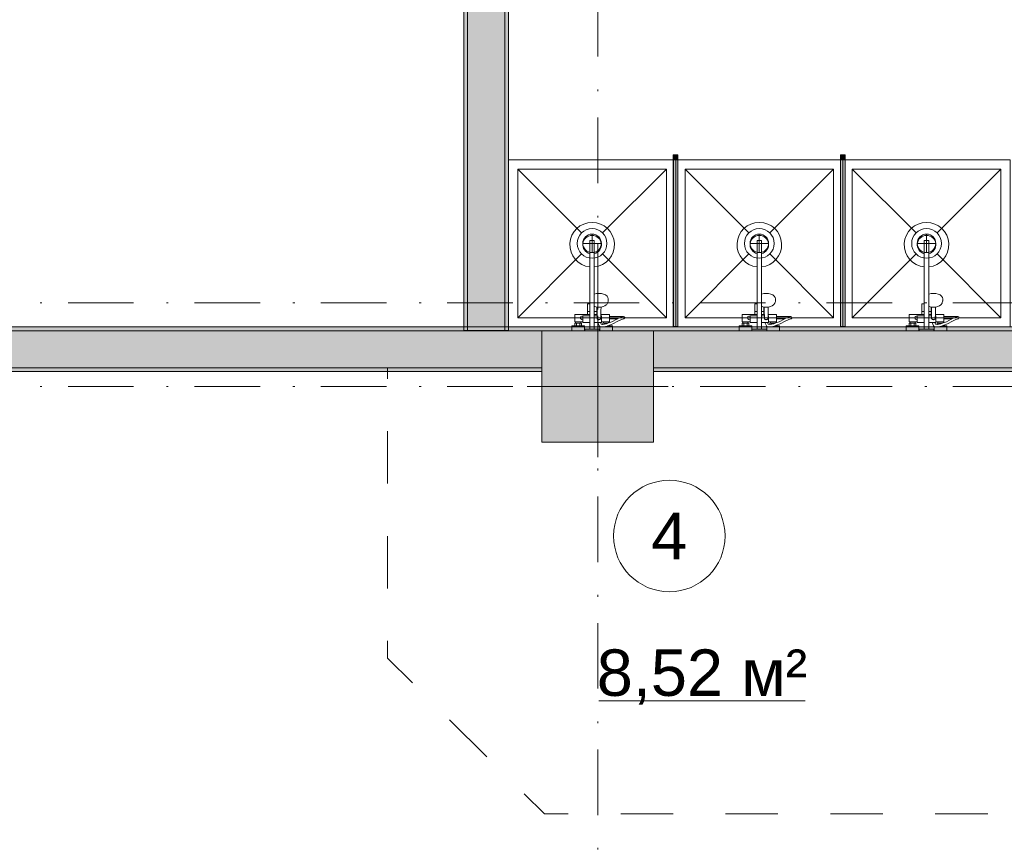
# Model space of a CAD drawing. Header units: millimetres. Extents: x 0 to 1184, y 0 to 836.
# Tile 10 of 66: x 320 to 373, y 425 to 469. Entities that reach past the tile are written whole.
import ezdxf
from ezdxf.xclip import XClip

# ---------------------------------------------------------------- set-up
doc = ezdxf.new("R2010")
doc.units = ezdxf.units.MM
doc.header["$MEASUREMENT"] = 0
doc.header["$XCLIPFRAME"] = 0
doc.linetypes.add('Штриховая', pattern=[5.644444, 2.822222, -2.822222])
doc.linetypes.add('Штрихпунктирная', pattern=[6.702778, 3.527778, -1.763889, 0, -1.411111])
for name, color, linetype in [('Интерьер - Оборудование', 7, 'Continuous'), ('Интерьер - Сантехника', 7, 'Continuous'), ('Конструктив - Колонны', 7, 'Continuous'), ('Конструктив - Стены Блок 200 нов', 7, 'Continuous'), ('Элемент Модели - Зона', 7, 'Continuous'), ('Элемент Модели - Оси', 7, 'Continuous')]:
    doc.layers.add(name, color=color, linetype=linetype)
doc.styles.add('СГЕНЕРИР_СТИЛЬ_3', font='txt')

# ---------------------------------------------------------------- blocks, each defined once
blk = doc.blocks.new('Чертеж_4_4', base_point=(-278.479, 89.564))
at = {"layer": 'Интерьер - Оборудование', "linetype": 'Continuous', "lineweight": 0, "true_color": 0x00007f}
for points in [[(355.84, 462.034), (355.59, 462.034), (355.59, 461.784), (355.84, 461.784)], [(364.84, 462.034), (364.59, 462.034), (364.59, 461.784), (364.84, 461.784)]]:
    blk.add_hatch(color=176, dxfattribs=at).paths.add_polyline_path(points)
at = {"layer": 'Интерьер - Оборудование', "linetype": 'Continuous', "lineweight": 0, "true_color": 0x000000}
for points in [[(355.835, 452.784), (355.835, 461.784), (355.595, 461.784), (355.595, 452.784)], [(364.835, 452.784), (364.835, 461.784), (364.595, 461.784), (364.595, 452.784)]]:
    blk.add_hatch(color=18, dxfattribs=at).paths.add_polyline_path(points)
at = {"layer": 'Конструктив - Колонны', "linetype": 'Continuous', "lineweight": 0, "true_color": 0x000000}
blk.add_hatch(color=18, dxfattribs=at).paths.add_polyline_path([(348.521, 446.564), (354.521, 446.564), (354.521, 452.564), (348.521, 452.564)])
at = {"layer": 'Конструктив - Стены Блок 200 нов', "linetype": 'Continuous', "lineweight": 0, "true_color": 0x000000}
for points in [[(344.321, 511.364), (344.321, 452.584), (344.521, 452.584), (344.521, 511.364)], [(344.521, 486.564), (344.521, 452.584), (346.521, 452.584), (346.521, 486.564)], [(346.521, 486.464), (346.521, 452.584), (346.721, 452.584), (346.721, 486.464)], [(240.723, 452.564), (421.319, 452.564), (421.319, 452.764), (240.723, 452.764)], [(264.521, 452.564), (264.521, 450.564), (348.521, 450.564), (348.521, 452.564)], [(354.521, 452.564), (354.521, 450.564), (399.769, 450.564), (399.769, 452.564)], [(264.521, 450.364), (348.521, 450.364), (348.521, 450.564), (264.521, 450.564)], [(354.521, 450.364), (399.569, 450.364), (399.569, 450.564), (354.521, 450.564)]]:
    blk.add_hatch(color=18, dxfattribs=at).paths.add_polyline_path(points)
at = {"layer": 'Интерьер - Оборудование', "color": 7, "linetype": 'Continuous', "lineweight": 15}
for p, q in [((355.59, 461.784), (355.59, 452.784)), ((355.595, 461.784), (355.59, 461.784)), ((355.835, 461.784), (355.84, 461.784)), ((355.84, 461.784), (355.84, 452.784)), ((364.59, 461.784), (364.59, 452.784)), ((364.595, 461.784), (364.59, 461.784)), ((364.835, 461.784), (364.84, 461.784)), ((364.84, 461.784), (364.84, 452.784)), ((351.101, 456), (351.101, 457.414)), ((351.101, 457.414), (351.341, 457.414)), ((351.341, 456), (351.341, 457.414)), ((360.101, 456), (360.101, 457.414)), ((360.101, 457.414), (360.341, 457.414)), ((360.341, 456), (360.341, 457.414)), ((369.101, 456), (369.101, 457.414)), ((369.101, 457.414), (369.341, 457.414)), ((369.341, 456), (369.341, 457.414)), ((351.341, 454.534), (351.341, 453.004)), ((360.341, 454.534), (360.341, 453.004)), ((369.341, 454.534), (369.341, 453.004)), ((351.101, 453.004), (351.101, 454.014)), ((351.342, 453.988), (351.341, 453.987)), ((351.363, 453.866), (351.341, 453.876)), ((351.341, 453.847), (351.342, 453.847)), ((351.415, 453.853), (351.363, 453.866)), ((351.5, 453.832), (351.415, 453.853)), ((351.471, 453.444), (351.471, 453.839)), ((351.481, 453.837), (351.486, 453.655)), ((351.486, 453.655), (351.491, 453.232)), ((351.591, 453.825), (351.5, 453.832)), ((351.683, 453.832), (351.591, 453.825)), ((351.701, 453.837), (351.683, 453.832)), ((360.101, 453.004), (360.101, 454.014)), ((360.342, 453.988), (360.341, 453.987)), ((360.363, 453.866), (360.341, 453.876)), ((360.341, 453.847), (360.342, 453.847)), ((360.415, 453.853), (360.363, 453.866)), ((360.5, 453.832), (360.415, 453.853)), ((360.471, 453.444), (360.471, 453.839)), ((360.481, 453.837), (360.486, 453.655)), ((360.486, 453.655), (360.491, 453.232)), ((360.591, 453.825), (360.5, 453.832)), ((360.683, 453.832), (360.591, 453.825)), ((360.701, 453.837), (360.683, 453.832)), ((369.101, 453.004), (369.101, 454.014)), ((369.342, 453.988), (369.341, 453.987)), ((369.363, 453.866), (369.341, 453.876)), ((369.341, 453.847), (369.342, 453.847)), ((369.415, 453.853), (369.363, 453.866)), ((369.5, 453.832), (369.415, 453.853)), ((369.471, 453.444), (369.471, 453.839)), ((369.481, 453.837), (369.486, 453.655)), ((369.486, 453.655), (369.491, 453.232)), ((369.591, 453.825), (369.5, 453.832)), ((369.683, 453.832), (369.591, 453.825)), ((369.701, 453.837), (369.683, 453.832)), ((350.721, 453.044), (350.721, 453.364)), ((350.721, 453.364), (351.101, 453.364)), ((350.971, 453.594), (351.101, 453.594)), ((350.971, 453.444), (351.101, 453.444)), ((351.471, 453.594), (351.341, 453.594)), ((351.489, 453.444), (351.341, 453.444)), ((351.49, 453.364), (351.341, 453.364)), ((351.491, 453.232), (351.494, 453.216)), ((351.494, 453.216), (351.501, 453.201)), ((351.501, 453.201), (351.512, 453.187)), ((351.512, 453.187), (351.526, 453.177)), ((351.526, 453.177), (351.541, 453.172)), ((351.541, 453.172), (351.541, 453.172)), ((351.565, 453.16), (351.541, 453.172)), ((351.541, 453.172), (351.543, 453.171)), ((351.543, 453.171), (351.561, 453.169)), ((351.561, 453.169), (351.621, 453.169)), ((351.591, 453.156), (351.565, 453.16)), ((351.617, 453.16), (351.591, 453.156)), ((351.641, 453.172), (351.617, 453.16)), ((351.621, 453.169), (351.639, 453.171)), ((351.639, 453.171), (351.641, 453.172)), ((351.641, 453.172), (351.656, 453.177)), ((351.641, 453.172), (351.642, 453.172)), ((351.656, 453.177), (351.671, 453.187)), ((351.671, 453.187), (351.682, 453.201)), ((351.682, 453.201), (351.689, 453.216)), ((351.689, 453.216), (351.691, 453.232)), ((351.694, 453.444), (351.691, 453.232)), ((351.721, 453.364), (351.693, 453.364)), ((351.721, 453.364), (351.721, 453.044)), ((351.721, 453.149), (351.721, 453.115)), ((351.721, 453.115), (351.721, 453.084)), ((351.721, 453.084), (351.721, 453.057)), ((352.151, 453.199), (352.151, 453.329)), ((352.756, 453.282), (352.566, 453.199)), ((352.891, 453.326), (352.756, 453.282)), ((352.891, 453.326), (352.911, 453.329)), ((359.721, 453.044), (359.721, 453.364)), ((359.721, 453.364), (360.101, 453.364)), ((359.971, 453.594), (360.101, 453.594)), ((359.971, 453.444), (360.101, 453.444)), ((360.471, 453.594), (360.341, 453.594)), ((360.489, 453.444), (360.341, 453.444)), ((360.49, 453.364), (360.341, 453.364)), ((360.491, 453.232), (360.494, 453.216)), ((360.494, 453.216), (360.501, 453.201)), ((360.501, 453.201), (360.512, 453.187)), ((360.512, 453.187), (360.526, 453.177)), ((360.526, 453.177), (360.541, 453.172)), ((360.541, 453.172), (360.541, 453.172)), ((360.565, 453.16), (360.541, 453.172)), ((360.541, 453.172), (360.543, 453.171)), ((360.543, 453.171), (360.561, 453.169)), ((360.561, 453.169), (360.621, 453.169)), ((360.591, 453.156), (360.565, 453.16)), ((360.617, 453.16), (360.591, 453.156)), ((360.641, 453.172), (360.617, 453.16)), ((360.621, 453.169), (360.639, 453.171)), ((360.639, 453.171), (360.641, 453.172)), ((360.641, 453.172), (360.656, 453.177)), ((360.641, 453.172), (360.642, 453.172)), ((360.656, 453.177), (360.671, 453.187)), ((360.671, 453.187), (360.682, 453.201)), ((360.682, 453.201), (360.689, 453.216)), ((360.689, 453.216), (360.691, 453.232)), ((360.694, 453.444), (360.691, 453.232)), ((360.721, 453.364), (360.693, 453.364)), ((360.721, 453.364), (360.721, 453.044)), ((360.721, 453.149), (360.721, 453.115)), ((360.721, 453.115), (360.721, 453.084)), ((360.721, 453.084), (360.721, 453.057)), ((361.151, 453.199), (361.151, 453.329)), ((361.756, 453.282), (361.566, 453.199)), ((361.891, 453.326), (361.756, 453.282)), ((361.891, 453.326), (361.911, 453.329)), ((368.721, 453.044), (368.721, 453.364)), ((368.721, 453.364), (369.101, 453.364)), ((368.971, 453.594), (369.101, 453.594)), ((368.971, 453.444), (369.101, 453.444)), ((369.471, 453.594), (369.341, 453.594)), ((369.489, 453.444), (369.341, 453.444)), ((369.49, 453.364), (369.341, 453.364)), ((369.491, 453.232), (369.494, 453.216)), ((369.494, 453.216), (369.501, 453.201)), ((369.501, 453.201), (369.512, 453.187)), ((369.512, 453.187), (369.526, 453.177)), ((369.526, 453.177), (369.541, 453.172)), ((369.541, 453.172), (369.541, 453.172)), ((369.565, 453.16), (369.541, 453.172)), ((369.541, 453.172), (369.543, 453.171)), ((369.543, 453.171), (369.561, 453.169)), ((369.561, 453.169), (369.621, 453.169)), ((369.591, 453.156), (369.565, 453.16)), ((369.617, 453.16), (369.591, 453.156)), ((369.641, 453.172), (369.617, 453.16)), ((369.621, 453.169), (369.639, 453.171)), ((369.639, 453.171), (369.641, 453.172)), ((369.641, 453.172), (369.656, 453.177)), ((369.641, 453.172), (369.642, 453.172)), ((369.656, 453.177), (369.671, 453.187)), ((369.671, 453.187), (369.682, 453.201)), ((369.682, 453.201), (369.689, 453.216)), ((369.689, 453.216), (369.691, 453.232)), ((369.694, 453.444), (369.691, 453.232)), ((369.721, 453.364), (369.693, 453.364)), ((369.721, 453.364), (369.721, 453.044)), ((369.721, 453.149), (369.721, 453.115)), ((369.721, 453.115), (369.721, 453.084)), ((369.721, 453.084), (369.721, 453.057)), ((370.151, 453.199), (370.151, 453.329)), ((370.756, 453.282), (370.566, 453.199)), ((370.891, 453.326), (370.756, 453.282)), ((370.891, 453.326), (370.911, 453.329)), ((350.291, 452.824), (350.651, 452.824)), ((350.331, 453.044), (350.611, 453.044)), ((350.331, 452.964), (350.611, 452.964)), ((350.381, 452.824), (350.381, 452.964)), ((350.561, 452.824), (350.561, 452.964)), ((351.101, 452.644), (351.341, 452.644)), ((351.666, 453.004), (351.527, 453.004)), ((351.637, 452.794), (351.631, 452.796)), ((351.649, 452.791), (351.637, 452.794)), ((351.781, 452.77), (351.649, 452.791)), ((351.793, 452.769), (351.781, 452.77)), ((351.805, 452.903), (351.789, 452.9)), ((351.838, 452.778), (351.793, 452.769)), ((351.996, 452.94), (351.805, 452.903)), ((352.111, 453.044), (351.831, 453.044)), ((351.831, 452.964), (351.881, 452.964)), ((352.032, 452.815), (351.838, 452.778)), ((351.881, 452.964), (352.061, 452.964)), ((351.881, 452.917), (351.881, 452.964)), ((352.111, 452.98), (351.996, 452.94)), ((352.151, 452.857), (352.032, 452.815)), ((352.043, 452.819), (352.043, 452.819)), ((352.058, 452.824), (352.151, 452.824)), ((352.061, 452.964), (352.065, 452.964)), ((352.061, 452.963), (352.061, 452.964)), ((355.59, 452.784), (355.595, 452.784)), ((355.84, 452.784), (355.835, 452.784)), ((359.291, 452.824), (359.651, 452.824)), ((359.331, 453.044), (359.611, 453.044)), ((359.331, 452.964), (359.611, 452.964)), ((359.381, 452.824), (359.381, 452.964)), ((359.561, 452.824), (359.561, 452.964)), ((360.101, 452.644), (360.341, 452.644)), ((360.666, 453.004), (360.527, 453.004)), ((360.637, 452.794), (360.631, 452.796)), ((360.649, 452.791), (360.637, 452.794)), ((360.781, 452.77), (360.649, 452.791)), ((360.793, 452.769), (360.781, 452.77)), ((360.805, 452.903), (360.789, 452.9)), ((360.838, 452.778), (360.793, 452.769)), ((360.996, 452.94), (360.805, 452.903)), ((361.111, 453.044), (360.831, 453.044)), ((360.831, 452.964), (360.881, 452.964)), ((361.032, 452.815), (360.838, 452.778)), ((360.881, 452.964), (361.061, 452.964)), ((360.881, 452.917), (360.881, 452.964)), ((361.111, 452.98), (360.996, 452.94)), ((361.151, 452.857), (361.032, 452.815)), ((361.043, 452.819), (361.043, 452.819)), ((361.058, 452.824), (361.151, 452.824)), ((361.061, 452.964), (361.065, 452.964)), ((361.061, 452.963), (361.061, 452.964)), ((364.59, 452.784), (364.595, 452.784)), ((364.84, 452.784), (364.835, 452.784)), ((368.291, 452.824), (368.651, 452.824)), ((368.331, 453.044), (368.611, 453.044)), ((368.331, 452.964), (368.611, 452.964)), ((368.381, 452.824), (368.381, 452.964)), ((368.561, 452.824), (368.561, 452.964)), ((369.101, 452.644), (369.341, 452.644)), ((369.666, 453.004), (369.527, 453.004)), ((369.637, 452.794), (369.631, 452.796)), ((369.649, 452.791), (369.637, 452.794)), ((369.781, 452.77), (369.649, 452.791)), ((369.793, 452.769), (369.781, 452.77)), ((369.805, 452.903), (369.789, 452.9)), ((369.838, 452.778), (369.793, 452.769)), ((369.996, 452.94), (369.805, 452.903)), ((370.111, 453.044), (369.831, 453.044)), ((369.831, 452.964), (369.881, 452.964)), ((370.032, 452.815), (369.838, 452.778)), ((369.881, 452.964), (370.061, 452.964)), ((369.881, 452.917), (369.881, 452.964)), ((370.111, 452.98), (369.996, 452.94)), ((370.151, 452.857), (370.032, 452.815)), ((370.043, 452.819), (370.043, 452.819)), ((370.058, 452.824), (370.151, 452.824)), ((370.061, 452.964), (370.065, 452.964)), ((370.061, 452.963), (370.061, 452.964))]:
    blk.add_line(p, q, dxfattribs=at)
at = {"layer": 'Интерьер - Оборудование', "color": 7, "linetype": 'Continuous', "lineweight": 15, "flags": 128}
for points in [[(355.84, 462.034), (355.84, 461.784), (355.59, 461.784), (355.59, 462.034)], [(355.835, 452.784), (355.595, 452.784), (355.595, 461.784), (355.835, 461.784)], [(364.84, 462.034), (364.84, 461.784), (364.59, 461.784), (364.59, 462.034)], [(364.835, 452.784), (364.595, 452.784), (364.595, 461.784), (364.835, 461.784)], [(352.111, 453.044), (352.111, 452.98), (352.29, 453.044), (352.552, 453.193), (352.566, 453.199), (352.151, 453.199), (352.151, 453.044)], [(361.111, 453.044), (361.111, 452.98), (361.29, 453.044), (361.552, 453.193), (361.566, 453.199), (361.151, 453.199), (361.151, 453.044)], [(370.111, 453.044), (370.111, 452.98), (370.29, 453.044), (370.552, 453.193), (370.566, 453.199), (370.151, 453.199), (370.151, 453.044)], [(351.721, 453.004), (351.666, 453.004), (351.703, 452.914), (351.789, 452.9), (351.791, 452.964), (351.831, 452.964), (351.831, 453.044), (351.721, 453.044)], [(360.721, 453.004), (360.666, 453.004), (360.703, 452.914), (360.789, 452.9), (360.791, 452.964), (360.831, 452.964), (360.831, 453.044), (360.721, 453.044)], [(369.721, 453.004), (369.666, 453.004), (369.703, 452.914), (369.789, 452.9), (369.791, 452.964), (369.831, 452.964), (369.831, 453.044), (369.721, 453.044)]]:
    blk.add_lwpolyline(points, close=True, dxfattribs=at)
for points in [[(351.101, 456, -19.949874), (351.341, 456), (351.341, 454.534), (351.462, 454.563), (351.591, 454.573), (351.721, 454.563), (351.841, 454.534), (351.945, 454.489), (352.024, 454.429), (352.074, 454.36), (352.091, 454.286), (352.091, 454.18), (352.086, 454.148), (352.069, 454.074), (352.055, 454.047), (352.007, 453.981), (351.986, 453.962), (351.914, 453.908), (351.819, 453.866), (351.768, 453.853), (351.701, 453.837), (351.696, 453.655), (351.694, 453.444), (352.151, 453.444), (352.151, 453.329), (352.911, 453.329, -0.853753), (352.932, 453.202), (352.803, 453.161), (352.611, 453.077), (352.344, 452.925), (352.151, 452.857), (352.151, 452.824), (352.311, 452.824), (352.311, 452.564), (351.631, 452.564), (351.631, 452.796), (351.615, 452.806), (351.606, 452.815), (351.6, 452.826), (351.526, 453.004), (351.341, 453.004), (351.341, 452.644), (351.621, 452.644), (351.621, 452.564), (350.821, 452.564), (350.821, 452.644), (351.101, 452.644), (351.101, 453.004), (350.721, 453.004), (350.721, 453.044), (350.611, 453.044), (350.611, 452.964), (350.651, 452.964), (350.651, 452.824), (350.811, 452.824), (350.811, 452.564), (350.131, 452.564), (350.131, 452.824), (350.291, 452.824), (350.291, 452.964), (350.331, 452.964), (350.331, 453.044), (350.291, 453.044), (350.291, 453.444), (350.971, 453.444), (350.971, 454.014), (350.993, 454.014), (351.018, 454.014), (351.051, 454.014), (351.09, 454.014), (351.101, 454.014)], [(360.101, 456, -19.949874), (360.341, 456), (360.341, 454.534), (360.462, 454.563), (360.591, 454.573), (360.721, 454.563), (360.841, 454.534), (360.945, 454.489), (361.024, 454.429), (361.074, 454.36), (361.091, 454.286), (361.091, 454.18), (361.086, 454.148), (361.069, 454.074), (361.055, 454.047), (361.007, 453.981), (360.986, 453.962), (360.914, 453.908), (360.819, 453.866), (360.768, 453.853), (360.701, 453.837), (360.696, 453.655), (360.694, 453.444), (361.151, 453.444), (361.151, 453.329), (361.911, 453.329, -0.853753), (361.932, 453.202), (361.803, 453.161), (361.611, 453.077), (361.344, 452.925), (361.151, 452.857), (361.151, 452.824), (361.311, 452.824), (361.311, 452.564), (360.631, 452.564), (360.631, 452.796), (360.615, 452.806), (360.606, 452.815), (360.6, 452.826), (360.526, 453.004), (360.341, 453.004), (360.341, 452.644), (360.621, 452.644), (360.621, 452.564), (359.821, 452.564), (359.821, 452.644), (360.101, 452.644), (360.101, 453.004), (359.721, 453.004), (359.721, 453.044), (359.611, 453.044), (359.611, 452.964), (359.651, 452.964), (359.651, 452.824), (359.811, 452.824), (359.811, 452.564), (359.131, 452.564), (359.131, 452.824), (359.291, 452.824), (359.291, 452.964), (359.331, 452.964), (359.331, 453.044), (359.291, 453.044), (359.291, 453.444), (359.971, 453.444), (359.971, 454.014), (359.993, 454.014), (360.018, 454.014), (360.051, 454.014), (360.09, 454.014), (360.101, 454.014)], [(369.101, 456, -19.949874), (369.341, 456), (369.341, 454.534), (369.462, 454.563), (369.591, 454.573), (369.721, 454.563), (369.841, 454.534), (369.945, 454.489), (370.024, 454.429), (370.074, 454.36), (370.091, 454.286), (370.091, 454.18), (370.086, 454.148), (370.069, 454.074), (370.055, 454.047), (370.007, 453.981), (369.986, 453.962), (369.914, 453.908), (369.819, 453.866), (369.768, 453.853), (369.701, 453.837), (369.696, 453.655), (369.694, 453.444), (370.151, 453.444), (370.151, 453.329), (370.911, 453.329, -0.853753), (370.932, 453.202), (370.803, 453.161), (370.611, 453.077), (370.344, 452.925), (370.151, 452.857), (370.151, 452.824), (370.311, 452.824), (370.311, 452.564), (369.631, 452.564), (369.631, 452.796), (369.615, 452.806), (369.606, 452.815), (369.6, 452.826), (369.526, 453.004), (369.341, 453.004), (369.341, 452.644), (369.621, 452.644), (369.621, 452.564), (368.821, 452.564), (368.821, 452.644), (369.101, 452.644), (369.101, 453.004), (368.721, 453.004), (368.721, 453.044), (368.611, 453.044), (368.611, 452.964), (368.651, 452.964), (368.651, 452.824), (368.811, 452.824), (368.811, 452.564), (368.131, 452.564), (368.131, 452.824), (368.291, 452.824), (368.291, 452.964), (368.331, 452.964), (368.331, 453.044), (368.291, 453.044), (368.291, 453.444), (368.971, 453.444), (368.971, 454.014), (368.993, 454.014), (369.018, 454.014), (369.051, 454.014), (369.09, 454.014), (369.101, 454.014)]]:
    blk.add_lwpolyline(points, format="xyb", close=True, dxfattribs=at)
at = {"layer": 'Интерьер - Оборудование', "color": 7, "linetype": 'Continuous', "lineweight": 15}
for centre, radius, start, end in [((351.221, 457.194), 0.5, 283.8865, 256.1135), ((360.221, 457.194), 0.5, 283.8865, 256.1135), ((369.221, 457.194), 0.5, 283.8865, 256.1135), ((350.676, 453.264), 0.09, 60, 300), ((359.676, 453.264), 0.09, 60, 300), ((368.676, 453.264), 0.09, 60, 300)]:
    blk.add_arc(centre, radius, start, end, dxfattribs=at)
at = {"layer": 'Интерьер - Сантехника', "color": 7, "linetype": 'Continuous', "lineweight": 15}
for p, q in [((355.221, 461.264), (347.221, 461.264)), ((347.221, 461.264), (347.221, 453.264)), ((347.221, 461.264), (350.656, 457.83)), ((355.221, 461.264), (351.787, 457.83)), ((355.221, 453.264), (355.221, 461.264)), ((364.221, 461.264), (356.221, 461.264)), ((356.221, 461.264), (356.221, 453.264)), ((356.221, 461.264), (359.656, 457.83)), ((364.221, 461.264), (360.787, 457.83)), ((364.221, 453.264), (364.221, 461.264)), ((373.221, 461.264), (365.221, 461.264)), ((365.221, 461.264), (365.221, 453.264)), ((365.221, 461.264), (368.656, 457.83)), ((373.221, 461.264), (369.787, 457.83)), ((373.221, 453.264), (373.221, 461.264)), ((351.221, 457.764), (351.221, 456.764)), ((360.221, 457.764), (360.221, 456.764)), ((369.221, 457.764), (369.221, 456.764)), ((351.721, 457.264), (350.721, 457.264)), ((360.721, 457.264), (359.721, 457.264)), ((369.721, 457.264), (368.721, 457.264)), ((347.221, 453.264), (350.656, 456.698)), ((355.221, 453.264), (351.787, 456.698)), ((356.221, 453.264), (359.656, 456.698)), ((364.221, 453.264), (360.787, 456.698)), ((365.221, 453.264), (368.656, 456.698)), ((373.221, 453.264), (369.787, 456.698)), ((347.221, 453.264), (355.221, 453.264)), ((356.221, 453.264), (364.221, 453.264)), ((365.221, 453.264), (373.221, 453.264))]:
    blk.add_line(p, q, dxfattribs=at)
at = {"layer": 'Интерьер - Сантехника', "color": 7, "linetype": 'Continuous', "lineweight": 15, "flags": 128}
for points in [[(355.721, 461.764), (346.721, 461.764), (346.721, 452.764), (355.721, 452.764)], [(364.721, 461.764), (355.721, 461.764), (355.721, 452.764), (364.721, 452.764)], [(373.721, 461.764), (364.721, 461.764), (364.721, 452.764), (373.721, 452.764)]]:
    blk.add_lwpolyline(points, close=True, dxfattribs=at)
at = {"layer": 'Интерьер - Сантехника', "color": 7, "linetype": 'Continuous', "lineweight": 15}
for centre, radius in [((351.221, 457.264), 0.8), ((360.221, 457.264), 0.8), ((369.221, 457.264), 0.8), ((351.221, 457.264), 0.5), ((360.221, 457.264), 0.5), ((369.221, 457.264), 0.5)]:
    blk.add_circle(centre, radius, dxfattribs=at)
at = {"layer": 'Конструктив - Колонны', "color": 251, "linetype": 'Continuous', "lineweight": 5, "true_color": 0x575757}
for p, q in [((351.521, 450.364), (351.521, 453.364)), ((350.721, 449.564), (347.721, 449.564)), ((352.321, 449.564), (355.321, 449.564)), ((351.521, 448.764), (351.521, 445.764))]:
    blk.add_line(p, q, dxfattribs=at)
at = {"layer": 'Конструктив - Колонны', "color": 251, "linetype": 'Continuous', "lineweight": 15, "true_color": 0x575757, "flags": 128}
blk.add_lwpolyline([(348.521, 446.564), (354.521, 446.564), (354.521, 452.564), (348.521, 452.564)], close=True, dxfattribs=at)
at = {"layer": 'Конструктив - Колонны', "color": 251, "linetype": 'Continuous', "lineweight": 5, "true_color": 0x575757}
blk.add_point((351.521, 449.564), dxfattribs=at)
at = {"layer": 'Конструктив - Стены Блок 200 нов', "color": 251, "linetype": 'Continuous', "lineweight": 20, "true_color": 0x575757}
for p, q in [((344.521, 486.564), (344.521, 452.584)), ((346.521, 452.584), (346.521, 486.564)), ((348.521, 452.564), (264.521, 452.564)), ((399.769, 452.564), (354.521, 452.564)), ((264.521, 450.564), (348.521, 450.564)), ((354.521, 450.564), (399.769, 450.564))]:
    blk.add_line(p, q, dxfattribs=at)
at = {"layer": 'Конструктив - Стены Блок 200 нов', "color": 251, "linetype": 'Continuous', "lineweight": 20, "true_color": 0x575757, "flags": 128}
for points in [[(344.321, 511.364), (344.321, 452.584)], [(346.721, 452.584), (346.721, 486.464)], [(421.319, 452.764), (240.723, 452.764)], [(344.521, 452.584), (344.321, 452.584)], [(346.521, 452.584), (344.521, 452.584)], [(346.721, 452.584), (346.521, 452.584)], [(264.521, 450.364), (348.521, 450.364)], [(354.521, 450.364), (399.569, 450.364)]]:
    blk.add_lwpolyline(points, dxfattribs=at)
at = {"layer": 'Элемент Модели - Зона', "color": 7, "linetype": 'Continuous', "lineweight": 15}
blk.add_line((351.582, 432.636), (362.69, 432.636), dxfattribs=at)
at = {"layer": 'Элемент Модели - Зона', "color": 7, "linetype": 'Штриховая', "lineweight": 15, "flags": 128}
for points in [[(411.127, 487.664), (411.127, 496.664), (412.303, 496.664), (412.303, 487.664), (421.319, 487.664), (421.319, 487.764), (493.319, 487.764), (493.319, 513.564), (346.721, 513.564), (346.721, 487.664), (355.721, 487.664), (355.721, 496.664), (356.921, 496.664), (356.921, 487.664), (365.921, 487.664), (365.921, 486.464), (356.921, 486.464), (356.921, 477.464), (355.721, 477.464), (355.721, 486.464), (346.721, 486.464), (346.721, 452.764), (421.319, 452.764), (421.319, 486.464), (412.319, 486.464), (412.319, 477.464), (411.119, 477.464), (411.119, 486.464), (402.119, 486.464), (402.119, 487.664)], [(344.521, 452.764), (344.521, 511.564), (240.523, 511.564), (240.523, 452.764)], [(378.169, 426.559), (378.169, 450.564), (354.521, 450.564), (354.521, 446.564), (348.521, 446.564), (348.521, 450.564), (340.203, 450.564), (340.203, 434.944), (348.657, 426.559)], [(83.021, 364.939), (82.621, 364.939), (82.621, 272.564), (174.521, 272.564), (399.569, 272.564), (399.569, 320.394), (438.381, 359.205), (438.522, 359.064), (438.722, 359.064), (438.722, 359.264), (438.322, 359.264), (438.322, 359.901), (399.569, 398.655), (399.569, 426.459), (378.069, 426.459), (378.069, 450.364), (354.521, 450.364), (354.521, 446.564), (348.521, 446.564), (348.521, 450.364), (264.521, 450.364), (264.521, 446.564), (263.969, 446.564), (263.969, 435.544), (228.342, 399.917), (174.521, 399.917), (174.521, 366.064), (174.521, 364.939), (174.521, 360.064), (168.521, 360.064), (168.521, 364.939), (89.021, 364.939), (89.021, 360.064), (83.021, 360.064)]]:
    blk.add_lwpolyline(points, close=True, dxfattribs=at)
at = {"layer": 'Элемент Модели - Зона', "color": 7, "linetype": 'Continuous', "lineweight": 15, "flags": 128}
blk.add_lwpolyline([(358.378, 441.517, 1), (352.378, 441.517, 1)], format="xyb", close=True, dxfattribs=at)
at = {"layer": 'Элемент Модели - Оси', "color": 7, "linetype": 'Штрихпунктирная', "lineweight": 15}
for p, q in [((351.521, 831.391), (351.521, 166.928)), ((71.316, 454.064), (1182.021, 454.064)), ((71.316, 449.564), (1182.021, 449.564))]:
    blk.add_line(p, q, dxfattribs=at)
at = {"layer": 'Элемент Модели - Зона', "color": 7, "linetype": 'Continuous', "lineweight": 15, "char_height": 2.5, "attachment_point": 5, "style": 'СГЕНЕРИР_СТИЛЬ_3'}
for s, insert in [('\\A1;{\\pqc;\\fArial|b0|i0|c204|p38;4}', (355.378, 441.517)), ('\\A1;{\\pqc;\\fArial|b0|i0|c204|p38;8,52 м²}', (357.136, 433.929))]:
    blk.add_mtext(s, dxfattribs=dict(at, insert=insert))

msp = doc.modelspace()

# ---------------------------------------------------------------- block references
at = {"color": 161, "linetype": 'Continuous', "lineweight": 40, "true_color": 0x83aefe}
ref = msp.add_blockref('Чертеж_4_4', (-278.479, 89.564), dxfattribs=at)
XClip(ref).set_block_clipping_path([(71.3162990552, 166.9277917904), (1182.0208577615, 831.3911731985)])

doc.saveas('drawing.dxf')
